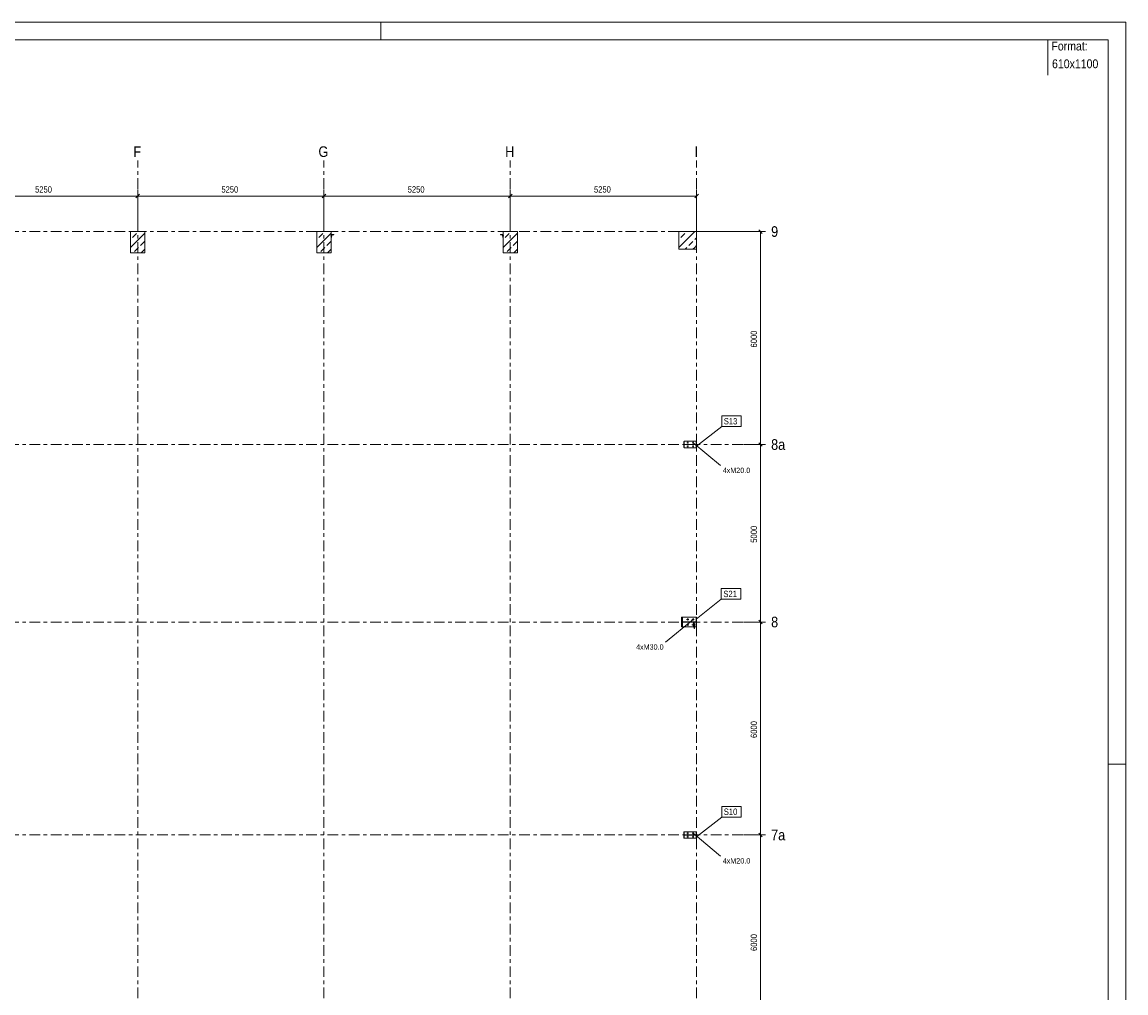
# Model space of a CAD drawing. Header units: millimetres. Extents: x -69 to 541, y -101 to 999.
# Tile 19 of 19: x 230 to 541, y 726 to 999. Entities that reach past the tile are written whole.
import ezdxf

# ---------------------------------------------------------------- set-up
doc = ezdxf.new("R2010")
doc.units = ezdxf.units.MM
doc.linetypes.add('XKITLINE00', pattern=[0])
doc.linetypes.add('XKITLINE03', pattern=[6, 3, -1, 1, -1])
for name, color, linetype, lineweight in [('Arkusz rysunku', 3, 'Continuous', 0), ('Element', 2, 'Continuous', 0), ('Inny typ obiektu', 7, 'Continuous', 0), ('Spoina', 1, 'Continuous', 0), ('Wymiar', 4, 'Continuous', 0), ('Znak elementu', 2, 'Continuous', 0), ('Znak śruby', 4, 'Continuous', 0), ('Śruba', 3, 'Continuous', 0)]:
    doc.layers.add(name, color=color, linetype=linetype, lineweight=lineweight)
doc.styles.add('ARIAL', font='ARIAL.TTF')

msp = doc.modelspace()

# ---------------------------------------------------------------- hatches: boundary and pattern name
at = {"layer": 'Śruba'}
for points in [[(317, 938.68), (317, 938.82), (317.12, 938.82), (317.12, 938.68)], [(317, 938.68), (317, 938.82), (317.12, 938.82), (317.12, 938.68)], [(317, 938.68), (317, 938.82), (317.12, 938.82), (317.12, 938.68)], [(365.5, 938.82), (365.5, 938.68), (365.38, 938.68), (365.38, 938.82)], [(365.5, 938.82), (365.5, 938.68), (365.38, 938.68), (365.38, 938.82)], [(365.5, 938.82), (365.5, 938.68), (365.38, 938.68), (365.38, 938.82)], [(417.51, 880.61), (417.52, 880.61), (417.53, 880.61), (417.54, 880.6), (417.55, 880.6), (417.56, 880.59), (417.57, 880.59), (417.58, 880.58), (417.59, 880.57), (417.59, 880.56), (417.6, 880.55), (417.6, 880.54), (417.61, 880.53), (417.61, 880.52), (417.61, 880.51), (417.61, 880.5), (417.61, 880.49), (417.61, 880.48), (417.61, 880.47), (417.6, 880.46), (417.6, 880.45), (417.59, 880.44), (417.59, 880.43), (417.58, 880.42), (417.57, 880.41), (417.56, 880.41), (417.55, 880.4), (417.54, 880.4), (417.53, 880.39), (417.52, 880.39), (417.51, 880.39), (417.5, 880.39), (417.49, 880.39), (417.48, 880.39), (417.47, 880.39), (417.46, 880.4), (417.45, 880.4), (417.44, 880.41), (417.43, 880.41), (417.42, 880.42), (417.41, 880.43), (417.41, 880.44), (417.4, 880.45), (417.4, 880.46), (417.39, 880.47), (417.39, 880.48), (417.39, 880.49), (417.39, 880.5), (417.39, 880.51), (417.39, 880.52), (417.39, 880.53), (417.4, 880.54), (417.4, 880.55), (417.41, 880.56), (417.41, 880.57), (417.42, 880.58), (417.43, 880.59), (417.44, 880.59), (417.45, 880.6), (417.46, 880.6), (417.47, 880.61), (417.48, 880.61), (417.49, 880.61), (417.5, 880.61)], [(419.01, 880.61), (419.02, 880.61), (419.03, 880.61), (419.04, 880.6), (419.05, 880.6), (419.06, 880.59), (419.07, 880.59), (419.08, 880.58), (419.09, 880.57), (419.09, 880.56), (419.1, 880.55), (419.1, 880.54), (419.11, 880.53), (419.11, 880.52), (419.11, 880.51), (419.11, 880.5), (419.11, 880.49), (419.11, 880.48), (419.11, 880.47), (419.1, 880.46), (419.1, 880.45), (419.09, 880.44), (419.09, 880.43), (419.08, 880.42), (419.07, 880.41), (419.06, 880.41), (419.05, 880.4), (419.04, 880.4), (419.03, 880.39), (419.02, 880.39), (419.01, 880.39), (419, 880.39), (418.99, 880.39), (418.98, 880.39), (418.97, 880.39), (418.96, 880.4), (418.95, 880.4), (418.94, 880.41), (418.93, 880.41), (418.92, 880.42), (418.91, 880.43), (418.91, 880.44), (418.9, 880.45), (418.9, 880.46), (418.89, 880.47), (418.89, 880.48), (418.89, 880.49), (418.89, 880.5), (418.89, 880.51), (418.89, 880.52), (418.89, 880.53), (418.9, 880.54), (418.9, 880.55), (418.91, 880.56), (418.91, 880.57), (418.92, 880.58), (418.93, 880.59), (418.94, 880.59), (418.95, 880.6), (418.96, 880.6), (418.97, 880.61), (418.98, 880.61), (418.99, 880.61), (419, 880.61)], [(417.51, 879.61), (417.52, 879.61), (417.53, 879.61), (417.54, 879.6), (417.55, 879.6), (417.56, 879.59), (417.57, 879.59), (417.58, 879.58), (417.59, 879.57), (417.59, 879.56), (417.6, 879.55), (417.6, 879.54), (417.61, 879.53), (417.61, 879.52), (417.61, 879.51), (417.61, 879.5), (417.61, 879.49), (417.61, 879.48), (417.61, 879.47), (417.6, 879.46), (417.6, 879.45), (417.59, 879.44), (417.59, 879.43), (417.58, 879.42), (417.57, 879.41), (417.56, 879.41), (417.55, 879.4), (417.54, 879.4), (417.53, 879.39), (417.52, 879.39), (417.51, 879.39), (417.5, 879.39), (417.49, 879.39), (417.48, 879.39), (417.47, 879.39), (417.46, 879.4), (417.45, 879.4), (417.44, 879.41), (417.43, 879.41), (417.42, 879.42), (417.41, 879.43), (417.41, 879.44), (417.4, 879.45), (417.4, 879.46), (417.39, 879.47), (417.39, 879.48), (417.39, 879.49), (417.39, 879.5), (417.39, 879.51), (417.39, 879.52), (417.39, 879.53), (417.4, 879.54), (417.4, 879.55), (417.41, 879.56), (417.41, 879.57), (417.42, 879.58), (417.43, 879.59), (417.44, 879.59), (417.45, 879.6), (417.46, 879.6), (417.47, 879.61), (417.48, 879.61), (417.49, 879.61), (417.5, 879.61)], [(419.01, 879.61), (419.02, 879.61), (419.03, 879.61), (419.04, 879.6), (419.05, 879.6), (419.06, 879.59), (419.07, 879.59), (419.08, 879.58), (419.09, 879.57), (419.09, 879.56), (419.1, 879.55), (419.1, 879.54), (419.11, 879.53), (419.11, 879.52), (419.11, 879.51), (419.11, 879.5), (419.11, 879.49), (419.11, 879.48), (419.11, 879.47), (419.1, 879.46), (419.1, 879.45), (419.09, 879.44), (419.09, 879.43), (419.08, 879.42), (419.07, 879.41), (419.06, 879.41), (419.05, 879.4), (419.04, 879.4), (419.03, 879.39), (419.02, 879.39), (419.01, 879.39), (419, 879.39), (418.99, 879.39), (418.98, 879.39), (418.97, 879.39), (418.96, 879.4), (418.95, 879.4), (418.94, 879.41), (418.93, 879.41), (418.92, 879.42), (418.91, 879.43), (418.91, 879.44), (418.9, 879.45), (418.9, 879.46), (418.89, 879.47), (418.89, 879.48), (418.89, 879.49), (418.89, 879.5), (418.89, 879.51), (418.89, 879.52), (418.89, 879.53), (418.9, 879.54), (418.9, 879.55), (418.91, 879.56), (418.91, 879.57), (418.92, 879.58), (418.93, 879.59), (418.94, 879.59), (418.95, 879.6), (418.96, 879.6), (418.97, 879.61), (418.98, 879.61), (418.99, 879.61), (419, 879.61)], [(417.52, 830.91), (417.53, 830.91), (417.55, 830.9), (417.56, 830.9), (417.58, 830.89), (417.59, 830.88), (417.6, 830.87), (417.61, 830.86), (417.62, 830.85), (417.63, 830.84), (417.64, 830.83), (417.65, 830.81), (417.65, 830.8), (417.66, 830.78), (417.66, 830.77), (417.66, 830.75), (417.66, 830.73), (417.66, 830.72), (417.65, 830.7), (417.65, 830.69), (417.64, 830.67), (417.63, 830.66), (417.62, 830.65), (417.61, 830.64), (417.6, 830.63), (417.59, 830.62), (417.58, 830.61), (417.56, 830.6), (417.55, 830.6), (417.53, 830.59), (417.52, 830.59), (417.5, 830.59), (417.48, 830.59), (417.47, 830.59), (417.45, 830.6), (417.44, 830.6), (417.42, 830.61), (417.41, 830.62), (417.4, 830.63), (417.39, 830.64), (417.38, 830.65), (417.37, 830.66), (417.36, 830.67), (417.35, 830.69), (417.35, 830.7), (417.34, 830.72), (417.34, 830.73), (417.34, 830.75), (417.34, 830.77), (417.34, 830.78), (417.35, 830.8), (417.35, 830.81), (417.36, 830.83), (417.37, 830.84), (417.38, 830.85), (417.39, 830.86), (417.4, 830.87), (417.41, 830.88), (417.42, 830.89), (417.44, 830.9), (417.45, 830.9), (417.47, 830.91), (417.48, 830.91), (417.5, 830.91)], [(419.02, 830.91), (419.03, 830.91), (419.05, 830.9), (419.06, 830.9), (419.08, 830.89), (419.09, 830.88), (419.1, 830.87), (419.11, 830.86), (419.12, 830.85), (419.13, 830.84), (419.14, 830.83), (419.15, 830.81), (419.15, 830.8), (419.16, 830.78), (419.16, 830.77), (419.16, 830.75), (419.16, 830.73), (419.16, 830.72), (419.15, 830.7), (419.15, 830.69), (419.14, 830.67), (419.13, 830.66), (419.12, 830.65), (419.11, 830.64), (419.1, 830.63), (419.09, 830.62), (419.08, 830.61), (419.06, 830.6), (419.05, 830.6), (419.03, 830.59), (419.02, 830.59), (419, 830.59), (418.98, 830.59), (418.97, 830.59), (418.95, 830.6), (418.94, 830.6), (418.92, 830.61), (418.91, 830.62), (418.9, 830.63), (418.89, 830.64), (418.88, 830.65), (418.87, 830.66), (418.86, 830.67), (418.85, 830.69), (418.85, 830.7), (418.84, 830.72), (418.84, 830.73), (418.84, 830.75), (418.84, 830.77), (418.84, 830.78), (418.85, 830.8), (418.85, 830.81), (418.86, 830.83), (418.87, 830.84), (418.88, 830.85), (418.89, 830.86), (418.9, 830.87), (418.91, 830.88), (418.92, 830.89), (418.94, 830.9), (418.95, 830.9), (418.97, 830.91), (418.98, 830.91), (419, 830.91)], [(417.52, 829.41), (417.53, 829.41), (417.55, 829.4), (417.56, 829.4), (417.58, 829.39), (417.59, 829.38), (417.6, 829.37), (417.61, 829.36), (417.62, 829.35), (417.63, 829.34), (417.64, 829.33), (417.65, 829.31), (417.65, 829.3), (417.66, 829.28), (417.66, 829.27), (417.66, 829.25), (417.66, 829.23), (417.66, 829.22), (417.65, 829.2), (417.65, 829.19), (417.64, 829.17), (417.63, 829.16), (417.62, 829.15), (417.61, 829.14), (417.6, 829.13), (417.59, 829.12), (417.58, 829.11), (417.56, 829.1), (417.55, 829.1), (417.53, 829.09), (417.52, 829.09), (417.5, 829.09), (417.48, 829.09), (417.47, 829.09), (417.45, 829.1), (417.44, 829.1), (417.42, 829.11), (417.41, 829.12), (417.4, 829.13), (417.39, 829.14), (417.38, 829.15), (417.37, 829.16), (417.36, 829.17), (417.35, 829.19), (417.35, 829.2), (417.34, 829.22), (417.34, 829.23), (417.34, 829.25), (417.34, 829.27), (417.34, 829.28), (417.35, 829.3), (417.35, 829.31), (417.36, 829.33), (417.37, 829.34), (417.38, 829.35), (417.39, 829.36), (417.4, 829.37), (417.41, 829.38), (417.42, 829.39), (417.44, 829.4), (417.45, 829.4), (417.47, 829.41), (417.48, 829.41), (417.5, 829.41)], [(419.02, 829.41), (419.03, 829.41), (419.05, 829.4), (419.06, 829.4), (419.08, 829.39), (419.09, 829.38), (419.1, 829.37), (419.11, 829.36), (419.12, 829.35), (419.13, 829.34), (419.14, 829.33), (419.15, 829.31), (419.15, 829.3), (419.16, 829.28), (419.16, 829.27), (419.16, 829.25), (419.16, 829.23), (419.16, 829.22), (419.15, 829.2), (419.15, 829.19), (419.14, 829.17), (419.13, 829.16), (419.12, 829.15), (419.11, 829.14), (419.1, 829.13), (419.09, 829.12), (419.08, 829.11), (419.06, 829.1), (419.05, 829.1), (419.03, 829.09), (419.02, 829.09), (419, 829.09), (418.98, 829.09), (418.97, 829.09), (418.95, 829.1), (418.94, 829.1), (418.92, 829.11), (418.91, 829.12), (418.9, 829.13), (418.89, 829.14), (418.88, 829.15), (418.87, 829.16), (418.86, 829.17), (418.85, 829.19), (418.85, 829.2), (418.84, 829.22), (418.84, 829.23), (418.84, 829.25), (418.84, 829.27), (418.84, 829.28), (418.85, 829.3), (418.85, 829.31), (418.86, 829.33), (418.87, 829.34), (418.88, 829.35), (418.89, 829.36), (418.9, 829.37), (418.91, 829.38), (418.92, 829.39), (418.94, 829.4), (418.95, 829.4), (418.97, 829.41), (418.98, 829.41), (419, 829.41)], [(419.12, 828.98), (419.12, 829.35), (419.28, 829.35), (419.28, 828.98)], [(419.28, 828.98), (419.28, 829.35), (419.44, 829.35), (419.44, 828.98)], [(417.51, 770.61), (417.52, 770.61), (417.53, 770.61), (417.54, 770.6), (417.55, 770.6), (417.56, 770.59), (417.57, 770.59), (417.58, 770.58), (417.59, 770.57), (417.59, 770.56), (417.6, 770.55), (417.6, 770.54), (417.61, 770.53), (417.61, 770.52), (417.61, 770.51), (417.61, 770.5), (417.61, 770.49), (417.61, 770.48), (417.61, 770.47), (417.6, 770.46), (417.6, 770.45), (417.59, 770.44), (417.59, 770.43), (417.58, 770.42), (417.57, 770.41), (417.56, 770.41), (417.55, 770.4), (417.54, 770.4), (417.53, 770.39), (417.52, 770.39), (417.51, 770.39), (417.5, 770.39), (417.49, 770.39), (417.48, 770.39), (417.47, 770.39), (417.46, 770.4), (417.45, 770.4), (417.44, 770.41), (417.43, 770.41), (417.42, 770.42), (417.41, 770.43), (417.41, 770.44), (417.4, 770.45), (417.4, 770.46), (417.39, 770.47), (417.39, 770.48), (417.39, 770.49), (417.39, 770.5), (417.39, 770.51), (417.39, 770.52), (417.39, 770.53), (417.4, 770.54), (417.4, 770.55), (417.41, 770.56), (417.41, 770.57), (417.42, 770.58), (417.43, 770.59), (417.44, 770.59), (417.45, 770.6), (417.46, 770.6), (417.47, 770.61), (417.48, 770.61), (417.49, 770.61), (417.5, 770.61)], [(417.51, 769.61), (417.52, 769.61), (417.53, 769.61), (417.54, 769.6), (417.55, 769.6), (417.56, 769.59), (417.57, 769.59), (417.58, 769.58), (417.59, 769.57), (417.59, 769.56), (417.6, 769.55), (417.6, 769.54), (417.61, 769.53), (417.61, 769.52), (417.61, 769.51), (417.61, 769.5), (417.61, 769.49), (417.61, 769.48), (417.61, 769.47), (417.6, 769.46), (417.6, 769.45), (417.59, 769.44), (417.59, 769.43), (417.58, 769.42), (417.57, 769.41), (417.56, 769.41), (417.55, 769.4), (417.54, 769.4), (417.53, 769.39), (417.52, 769.39), (417.51, 769.39), (417.5, 769.39), (417.49, 769.39), (417.48, 769.39), (417.47, 769.39), (417.46, 769.4), (417.45, 769.4), (417.44, 769.41), (417.43, 769.41), (417.42, 769.42), (417.41, 769.43), (417.41, 769.44), (417.4, 769.45), (417.4, 769.46), (417.39, 769.47), (417.39, 769.48), (417.39, 769.49), (417.39, 769.5), (417.39, 769.51), (417.39, 769.52), (417.39, 769.53), (417.4, 769.54), (417.4, 769.55), (417.41, 769.56), (417.41, 769.57), (417.42, 769.58), (417.43, 769.59), (417.44, 769.59), (417.45, 769.6), (417.46, 769.6), (417.47, 769.61), (417.48, 769.61), (417.49, 769.61), (417.5, 769.61)], [(419.01, 770.61), (419.02, 770.61), (419.03, 770.61), (419.04, 770.6), (419.05, 770.6), (419.06, 770.59), (419.07, 770.59), (419.08, 770.58), (419.09, 770.57), (419.09, 770.56), (419.1, 770.55), (419.1, 770.54), (419.11, 770.53), (419.11, 770.52), (419.11, 770.51), (419.11, 770.5), (419.11, 770.49), (419.11, 770.48), (419.11, 770.47), (419.1, 770.46), (419.1, 770.45), (419.09, 770.44), (419.09, 770.43), (419.08, 770.42), (419.07, 770.41), (419.06, 770.41), (419.05, 770.4), (419.04, 770.4), (419.03, 770.39), (419.02, 770.39), (419.01, 770.39), (419, 770.39), (418.99, 770.39), (418.98, 770.39), (418.97, 770.39), (418.96, 770.4), (418.95, 770.4), (418.94, 770.41), (418.93, 770.41), (418.92, 770.42), (418.91, 770.43), (418.91, 770.44), (418.9, 770.45), (418.9, 770.46), (418.89, 770.47), (418.89, 770.48), (418.89, 770.49), (418.89, 770.5), (418.89, 770.51), (418.89, 770.52), (418.89, 770.53), (418.9, 770.54), (418.9, 770.55), (418.91, 770.56), (418.91, 770.57), (418.92, 770.58), (418.93, 770.59), (418.94, 770.59), (418.95, 770.6), (418.96, 770.6), (418.97, 770.61), (418.98, 770.61), (418.99, 770.61), (419, 770.61)], [(419.01, 769.61), (419.02, 769.61), (419.03, 769.61), (419.04, 769.6), (419.05, 769.6), (419.06, 769.59), (419.07, 769.59), (419.08, 769.58), (419.09, 769.57), (419.09, 769.56), (419.1, 769.55), (419.1, 769.54), (419.11, 769.53), (419.11, 769.52), (419.11, 769.51), (419.11, 769.5), (419.11, 769.49), (419.11, 769.48), (419.11, 769.47), (419.1, 769.46), (419.1, 769.45), (419.09, 769.44), (419.09, 769.43), (419.08, 769.42), (419.07, 769.41), (419.06, 769.41), (419.05, 769.4), (419.04, 769.4), (419.03, 769.39), (419.02, 769.39), (419.01, 769.39), (419, 769.39), (418.99, 769.39), (418.98, 769.39), (418.97, 769.39), (418.96, 769.4), (418.95, 769.4), (418.94, 769.41), (418.93, 769.41), (418.92, 769.42), (418.91, 769.43), (418.91, 769.44), (418.9, 769.45), (418.9, 769.46), (418.89, 769.47), (418.89, 769.48), (418.89, 769.49), (418.89, 769.5), (418.89, 769.51), (418.89, 769.52), (418.89, 769.53), (418.9, 769.54), (418.9, 769.55), (418.91, 769.56), (418.91, 769.57), (418.92, 769.58), (418.93, 769.59), (418.94, 769.59), (418.95, 769.6), (418.96, 769.6), (418.97, 769.61), (418.98, 769.61), (418.99, 769.61), (419, 769.61)]]:
    msp.add_hatch(color=256, dxfattribs=at).paths.add_polyline_path(points, flags=17)

# ---------------------------------------------------------------- linework, layer by layer
at = {"layer": 'Arkusz rysunku', "linetype": 'XKITLINE00', "lineweight": 0}
for p, q in [((540.98, 999), (-69.02, 999)), ((330.98, 994), (330.98, 999)), ((540.98, -101), (540.98, 999)), ((535.98, 994), (-64.02, 994)), ((535.98, -96), (535.98, 994)), ((540.98, 790), (535.98, 790))]:
    msp.add_line(p, q, dxfattribs=at)
at = {"layer": 'Element', "linetype": 'XKITLINE00', "lineweight": 0}
for p, q in [((260.5, 934), (260.5, 940)), ((260.5, 940), (264.5, 940)), ((260.5, 934), (260.5, 940)), ((260.5, 940), (264.5, 940)), ((261.06, 938.32), (262.18, 939.44)), ((262.75, 940), (262.75, 940)), ((262.75, 937.75), (264.5, 939.51)), ((264.5, 934), (264.5, 940)), ((264.5, 934), (264.5, 940)), ((313, 934), (313, 940)), ((313, 940), (317, 940)), ((313, 934), (313, 940)), ((313, 940), (317, 940)), ((313.56, 938.32), (314.68, 939.44)), ((315.25, 940), (315.25, 940)), ((315.25, 937.75), (317, 939.51)), ((317, 934), (317, 940)), ((317, 934), (317, 940)), ((365.5, 934), (365.5, 940)), ((365.5, 940), (369.5, 940)), ((365.5, 934), (365.5, 940)), ((365.5, 940), (369.5, 940)), ((366.06, 938.32), (367.18, 939.44)), ((367.75, 940), (367.75, 940)), ((367.75, 937.75), (369.5, 939.51)), ((369.5, 934), (369.5, 940)), ((369.5, 934), (369.5, 940)), ((415, 935), (415, 940)), ((415, 940), (420, 940)), ((415, 935), (415, 940)), ((415, 940), (420, 940)), ((415.56, 938.32), (416.68, 939.44)), ((417.25, 937.75), (419.49, 940)), ((417.25, 940), (417.25, 940)), ((420, 935), (420, 940)), ((420, 935), (420, 940)), ((260.5, 935.51), (262.75, 937.75)), ((263.31, 936.07), (264.43, 937.19)), ((313, 935.51), (315.25, 937.75)), ((315.81, 936.07), (316.93, 937.19)), ((317, 938.35), (317, 939.15)), ((317, 939.15), (317.8, 939.15)), ((317, 938.35), (317, 939.15)), ((317, 939.15), (317.8, 939.15)), ((317, 938.35), (317.12, 938.35)), ((317, 938.35), (317.12, 938.35)), ((317.8, 939.03), (317.12, 939.03)), ((317.12, 939.03), (317.12, 938.35)), ((317.8, 939.03), (317.12, 939.03)), ((317.12, 939.03), (317.12, 938.35)), ((317.8, 939.15), (317.8, 939.03)), ((317.8, 939.15), (317.8, 939.03)), ((364.7, 939.03), (364.7, 939.15)), ((364.7, 939.15), (365.5, 939.15)), ((364.7, 939.03), (364.7, 939.15)), ((364.7, 939.15), (365.5, 939.15)), ((365.38, 939.03), (364.7, 939.03)), ((365.38, 939.03), (364.7, 939.03)), ((365.38, 938.35), (365.38, 939.03)), ((365.38, 938.35), (365.38, 939.03)), ((365.38, 938.35), (365.5, 938.35)), ((365.38, 938.35), (365.5, 938.35)), ((365.5, 938.35), (365.5, 939.15)), ((365.5, 938.35), (365.5, 939.15)), ((365.5, 935.51), (367.75, 937.75)), ((368.31, 936.07), (369.43, 937.19)), ((415, 935.51), (417.25, 937.75)), ((417.81, 936.07), (418.93, 937.19)), ((419.49, 937.75), (420, 938.26)), ((260.5, 934), (264.5, 934)), ((260.5, 934), (264.5, 934)), ((261.62, 934.39), (262.75, 935.51)), ((263.48, 934), (264.5, 935.02)), ((313, 934), (317, 934)), ((313, 934), (317, 934)), ((314.12, 934.39), (315.25, 935.51)), ((315.98, 934), (317, 935.02)), ((365.5, 934), (369.5, 934)), ((365.5, 934), (369.5, 934)), ((366.62, 934.39), (367.75, 935.51)), ((368.48, 934), (369.5, 935.02)), ((415, 935), (420, 935)), ((415, 935), (420, 935)), ((416.74, 935), (417.25, 935.51)), ((418.98, 935), (419.49, 935.51)), ((419.49, 935.51), (420, 936.02)), ((416.4, 879.15), (416.4, 880.85)), ((416.4, 880.85), (416.53, 880.85)), ((416.4, 879.15), (416.4, 880.85)), ((416.4, 880.85), (416.53, 880.85)), ((419.95, 880.9), (416.45, 880.9)), ((416.45, 880.85), (416.45, 880.9)), ((416.53, 880.85), (416.53, 880.04)), ((416.53, 880.85), (416.53, 880.04)), ((419.87, 880.04), (419.87, 880.85)), ((419.87, 880.85), (420, 880.85)), ((419.87, 880.04), (419.87, 880.85)), ((419.87, 880.85), (420, 880.85)), ((419.95, 880.85), (419.95, 880.9)), ((420, 880.85), (420, 879.15)), ((420, 880.85), (420, 879.15)), ((416.53, 879.15), (416.4, 879.15)), ((416.53, 879.15), (416.4, 879.15)), ((416.45, 879.1), (416.45, 879.15)), ((419.95, 879.1), (416.45, 879.1)), ((416.53, 880.04), (419.87, 880.04)), ((416.53, 880.04), (419.87, 880.04)), ((419.87, 879.96), (416.53, 879.96)), ((416.53, 879.15), (416.53, 879.96)), ((419.87, 879.96), (416.53, 879.96)), ((416.53, 879.15), (416.53, 879.96)), ((419.87, 879.15), (419.87, 879.96)), ((419.87, 879.15), (419.87, 879.96)), ((420, 879.15), (419.87, 879.15)), ((420, 879.15), (419.87, 879.15)), ((419.95, 879.1), (419.95, 879.15)), ((416.06, 831.4), (415.73, 831.4)), ((415.73, 831.4), (415.73, 828.6)), ((415.73, 828.6), (415.73, 831.4)), ((415.73, 831.4), (415.89, 831.4)), ((415.89, 828.6), (415.89, 831.4)), ((415.89, 828.6), (415.89, 831.4)), ((416.06, 830.04), (416.06, 831.4)), ((416.06, 831.4), (419.84, 831.4)), ((419.84, 828.6), (419.84, 831.4)), ((419.84, 831.4), (420, 831.4)), ((419.84, 828.6), (419.84, 831.4)), ((419.84, 831.4), (420, 831.4)), ((420, 828.6), (420, 831.4)), ((420, 828.6), (420, 831.4)), ((415.73, 828.6), (416.06, 828.6)), ((415.73, 828.6), (415.89, 828.6)), ((419.84, 830.04), (415.89, 830.04)), ((415.89, 830.04), (415.89, 829.96)), ((419.84, 830.04), (415.89, 830.04)), ((415.89, 830.04), (415.89, 829.96)), ((419.84, 829.96), (415.89, 829.96)), ((419.84, 829.96), (415.89, 829.96)), ((416.06, 828.6), (416.06, 829.96)), ((416.06, 828.6), (419.12, 828.6)), ((419.12, 828.57), (419.12, 829.96)), ((419.12, 829.96), (419.28, 829.96)), ((419.12, 829.03), (419.12, 829.96)), ((419.12, 829.96), (419.28, 829.96)), ((419.12, 829.03), (419.28, 829.03)), ((419.12, 829.03), (419.28, 829.03)), ((419.28, 828.57), (419.12, 828.57)), ((419.28, 829.03), (419.28, 829.96)), ((419.28, 829.03), (419.28, 829.96)), ((419.28, 829.54), (419.44, 829.54)), ((419.28, 829.52), (419.44, 829.52)), ((419.28, 828.63), (419.28, 829.31)), ((419.28, 829.31), (419.44, 829.31)), ((419.28, 828.63), (419.28, 829.31)), ((419.28, 829.31), (419.44, 829.31)), ((419.28, 828.63), (419.44, 828.63)), ((419.3, 828.59), (419.28, 828.63)), ((419.28, 828.63), (419.44, 828.63)), ((419.3, 828.59), (419.28, 828.63)), ((419.44, 828.63), (419.28, 828.63)), ((419.28, 828.63), (419.44, 828.63)), ((419.28, 828.62), (419.28, 828.19)), ((419.28, 828.6), (419.29, 828.6)), ((419.28, 828.56), (419.44, 828.56)), ((419.44, 828.56), (419.28, 828.56)), ((419.28, 828.56), (419.28, 828.19)), ((419.28, 828.19), (419.44, 828.19)), ((419.28, 828.19), (419.44, 828.19)), ((419.44, 828.63), (419.42, 828.59)), ((419.44, 828.63), (419.42, 828.59)), ((419.43, 828.6), (419.44, 828.6)), ((419.44, 829.54), (419.44, 828.63)), ((419.44, 828.63), (419.44, 829.31)), ((419.44, 828.62), (419.44, 828.19)), ((419.44, 828.6), (419.84, 828.6)), ((419.44, 828.19), (419.44, 828.56)), ((419.84, 830.04), (419.84, 829.96)), ((419.84, 830.04), (419.84, 829.96)), ((419.84, 828.6), (420, 828.6)), ((419.84, 828.6), (420, 828.6)), ((416.4, 769.15), (416.4, 770.85)), ((416.4, 770.85), (416.53, 770.85)), ((416.4, 769.15), (416.4, 770.85)), ((416.4, 770.85), (416.53, 770.85)), ((416.53, 769.15), (416.4, 769.15)), ((416.53, 769.15), (416.4, 769.15)), ((419.95, 770.9), (416.45, 770.9)), ((416.45, 770.85), (416.45, 770.9)), ((416.45, 769.1), (416.45, 769.15)), ((419.95, 769.1), (416.45, 769.1)), ((416.53, 770.85), (416.53, 770.04)), ((416.53, 770.85), (416.53, 770.04)), ((416.53, 770.04), (419.87, 770.04)), ((416.53, 770.04), (419.87, 770.04)), ((419.87, 769.96), (416.53, 769.96)), ((416.53, 769.15), (416.53, 769.96)), ((419.87, 769.96), (416.53, 769.96)), ((416.53, 769.15), (416.53, 769.96)), ((419.87, 770.04), (419.87, 770.85)), ((419.87, 770.85), (420, 770.85)), ((419.87, 770.04), (419.87, 770.85)), ((419.87, 770.85), (420, 770.85)), ((419.87, 769.15), (419.87, 769.96)), ((419.87, 769.15), (419.87, 769.96)), ((420, 769.15), (419.87, 769.15)), ((420, 769.15), (419.87, 769.15)), ((419.95, 770.85), (419.95, 770.9)), ((419.95, 769.1), (419.95, 769.15)), ((420, 770.85), (420, 769.15)), ((420, 770.85), (420, 769.15))]:
    msp.add_line(p, q, dxfattribs=at)
msp.add_arc((419.36, 828.65), 0.086, 225.7786, 314.2214, dxfattribs=at)
msp.add_arc((419.36, 828.65), 0.086, 225.7786, 314.2214, dxfattribs=at)
at = {"layer": 'Inny typ obiektu', "linetype": 'XKITLINE00', "lineweight": 0}
msp.add_line((518.98, 994), (518.98, 984), dxfattribs=at)
at = {"layer": 'Spoina', "linetype": 'XKITLINE03', "lineweight": 0}
for p, q in [((262.5, -20), (262.5, 960)), ((315, -20), (315, 960)), ((367.5, -20), (367.5, 960)), ((420, -20), (420, 960)), ((-20, 940), (440, 940)), ((-20, 880), (440, 880)), ((-20, 830), (440, 830)), ((-20, 770), (440, 770))]:
    msp.add_line(p, q, dxfattribs=at)
at = {"layer": 'Wymiar', "linetype": 'XKITLINE00', "lineweight": 0}
for p, q in [((262.5, 941), (262.5, 951.86)), ((262.5, 941), (262.5, 951.86)), ((315, 941), (315, 951.86)), ((315, 941), (315, 951.86)), ((367.5, 941), (367.5, 951.86)), ((367.5, 941), (367.5, 951.86)), ((420, 941), (420, 951.86)), ((210, 950), (262.5, 950)), ((263.01, 950.51), (261.99, 949.49)), ((263.01, 950.51), (261.99, 949.49)), ((262.5, 950), (315, 950)), ((315.51, 950.51), (314.49, 949.49)), ((315.51, 950.51), (314.49, 949.49)), ((315, 950), (367.5, 950)), ((368.01, 950.51), (366.99, 949.49)), ((368.01, 950.51), (366.99, 949.49)), ((367.5, 950), (420, 950)), ((420.51, 950.51), (419.49, 949.49)), ((421, 940), (439.44, 940)), ((437.49, 940.51), (438.51, 939.49)), ((438, 880), (438, 940)), ((437.49, 880.51), (438.51, 879.49)), ((437.49, 880.51), (438.51, 879.49)), ((433.19, 880), (439.44, 880)), ((433.19, 880), (439.44, 880)), ((438, 830), (438, 880)), ((433.19, 830), (439.44, 830)), ((433.19, 830), (439.44, 830)), ((437.49, 830.51), (438.51, 829.49)), ((437.49, 830.51), (438.51, 829.49)), ((438, 770), (438, 830)), ((433.19, 770), (439.44, 770)), ((433.19, 770), (439.44, 770)), ((437.49, 770.51), (438.51, 769.49)), ((437.49, 770.51), (438.51, 769.49)), ((438, 710), (438, 770))]:
    msp.add_line(p, q, dxfattribs=at)
at = {"layer": 'Znak elementu', "linetype": 'XKITLINE00', "lineweight": 0}
for p, q in [((427.07, 888.06), (432.54, 888.06)), ((427.07, 885.06), (427.07, 888.06)), ((432.54, 885.06), (432.54, 888.06)), ((420, 879.49), (427.07, 885.06)), ((427.07, 885.06), (432.54, 885.06)), ((426.95, 839.41), (432.42, 839.41)), ((426.95, 836.41), (426.95, 839.41)), ((432.42, 836.41), (432.42, 839.41)), ((419.87, 830.84), (426.95, 836.41)), ((426.95, 836.41), (432.42, 836.41)), ((427.07, 778.06), (432.54, 778.06)), ((427.07, 775.06), (427.07, 778.06)), ((432.54, 775.06), (432.54, 778.06)), ((420, 769.49), (427.07, 775.06)), ((427.07, 775.06), (432.54, 775.06))]:
    msp.add_line(p, q, dxfattribs=at)
at = {"layer": 'Znak śruby', "linetype": 'XKITLINE00', "lineweight": 0}
for p, q in [((419, 880.5), (426.78, 874.07)), ((419, 830.75), (411.22, 824.32)), ((419, 770.5), (426.78, 764.07))]:
    msp.add_line(p, q, dxfattribs=at)
at = {"layer": 'Śruba', "linetype": 'XKITLINE00', "lineweight": 0}
for p, q in [((316.84, 938.75), (317.28, 938.75)), ((316.84, 938.75), (317.28, 938.75)), ((316.84, 938.75), (317.28, 938.75)), ((317, 938.82), (317.12, 938.82)), ((317, 938.82), (317.12, 938.82)), ((317, 938.82), (317.12, 938.82)), ((317, 938.68), (317.12, 938.68)), ((317, 938.68), (317.12, 938.68)), ((317, 938.68), (317.12, 938.68)), ((365.66, 938.75), (365.22, 938.75)), ((365.66, 938.75), (365.22, 938.75)), ((365.66, 938.75), (365.22, 938.75)), ((365.5, 938.82), (365.38, 938.82)), ((365.5, 938.82), (365.38, 938.82)), ((365.5, 938.82), (365.38, 938.82)), ((365.5, 938.68), (365.38, 938.68)), ((365.5, 938.68), (365.38, 938.68)), ((365.5, 938.68), (365.38, 938.68)), ((417.28, 880.5), (417.72, 880.5)), ((417.5, 880.72), (417.5, 880.28)), ((418.78, 880.5), (419.22, 880.5)), ((419, 880.72), (419, 880.28)), ((417.28, 879.5), (417.72, 879.5)), ((417.5, 879.72), (417.5, 879.28)), ((418.78, 879.5), (419.22, 879.5)), ((419, 879.72), (419, 879.28)), ((417.18, 830.75), (417.82, 830.75)), ((417.5, 831.07), (417.5, 830.43)), ((418.68, 830.75), (419.32, 830.75)), ((419, 831.07), (419, 830.43)), ((417.18, 829.25), (417.82, 829.25)), ((417.5, 829.57), (417.5, 828.93)), ((418.68, 829.25), (419.32, 829.25)), ((419.61, 829.17), (418.96, 829.17)), ((419, 829.57), (419, 828.93)), ((419.28, 829.35), (419.12, 829.35)), ((419.28, 828.98), (419.12, 828.98)), ((419.44, 829.35), (419.28, 829.35)), ((419.44, 828.98), (419.28, 828.98)), ((417.28, 770.5), (417.72, 770.5)), ((417.28, 769.5), (417.72, 769.5)), ((417.5, 770.72), (417.5, 770.28)), ((417.5, 769.72), (417.5, 769.28)), ((418.78, 770.5), (419.22, 770.5)), ((418.78, 769.5), (419.22, 769.5)), ((419, 770.72), (419, 770.28)), ((419, 769.72), (419, 769.28))]:
    msp.add_line(p, q, dxfattribs=at)

# ---------------------------------------------------------------- texts
at = {"layer": 'Inny typ obiektu', "style": 'ARIAL', "width": 0.85}
for s, p in [('Format:', (519.98, 991)), ('610x1100', (520.16, 986))]:
    msp.add_text(s, height=2.5, dxfattribs=at).set_placement(p)
at = {"layer": 'Spoina', "style": 'ARIAL', "width": 0.85}
for s, p in [('F', (261.28, 961)), ('G', (313.44, 961)), ('H', (366.06, 961)), ('I', (419.44, 961)), ('9', (441, 938.5)), ('8a', (441, 878.5)), ('8', (441, 828.5)), ('7a', (441, 768.5))]:
    msp.add_text(s, height=3, dxfattribs=at).set_placement(p)
at = {"layer": 'Wymiar', "style": 'ARIAL', "width": 0.85}
for p in [(233.58, 950.96), (286.08, 950.96), (338.58, 950.96), (391.08, 950.96)]:
    msp.add_text('5250', height=1.8, dxfattribs=at).set_placement(p)
for s, p in [('6000', (437.04, 907.33)), ('5000', (437.04, 852.33)), ('6000', (437.04, 797.33)), ('6000', (437.04, 737.33))]:
    msp.add_text(s, height=1.8, rotation=90.0002, dxfattribs=at).set_placement(p)
at = {"layer": 'Znak elementu', "style": 'ARIAL', "width": 0.85}
for s, p in [('S13', (427.67, 885.66)), ('S21', (427.55, 837.01)), ('S10', (427.67, 775.66))]:
    msp.add_text(s, height=1.8, dxfattribs=at).set_placement(p)
at = {"layer": 'Znak śruby', "style": 'ARIAL', "width": 0.85}
for s, p in [('4', (427.38, 871.97)), ('x', (428.49, 871.97)), ('M', (429.49, 871.97)), ('20.0', (431.16, 871.97)), ('4', (402.95, 822.22)), ('x', (404.06, 822.22)), ('M', (405.06, 822.22)), ('30.0', (406.73, 822.22)), ('4', (427.38, 761.97)), ('x', (428.49, 761.97)), ('M', (429.49, 761.97)), ('20.0', (431.16, 761.97))]:
    msp.add_text(s, height=1.5, dxfattribs=at).set_placement(p)

doc.saveas('drawing.dxf')
